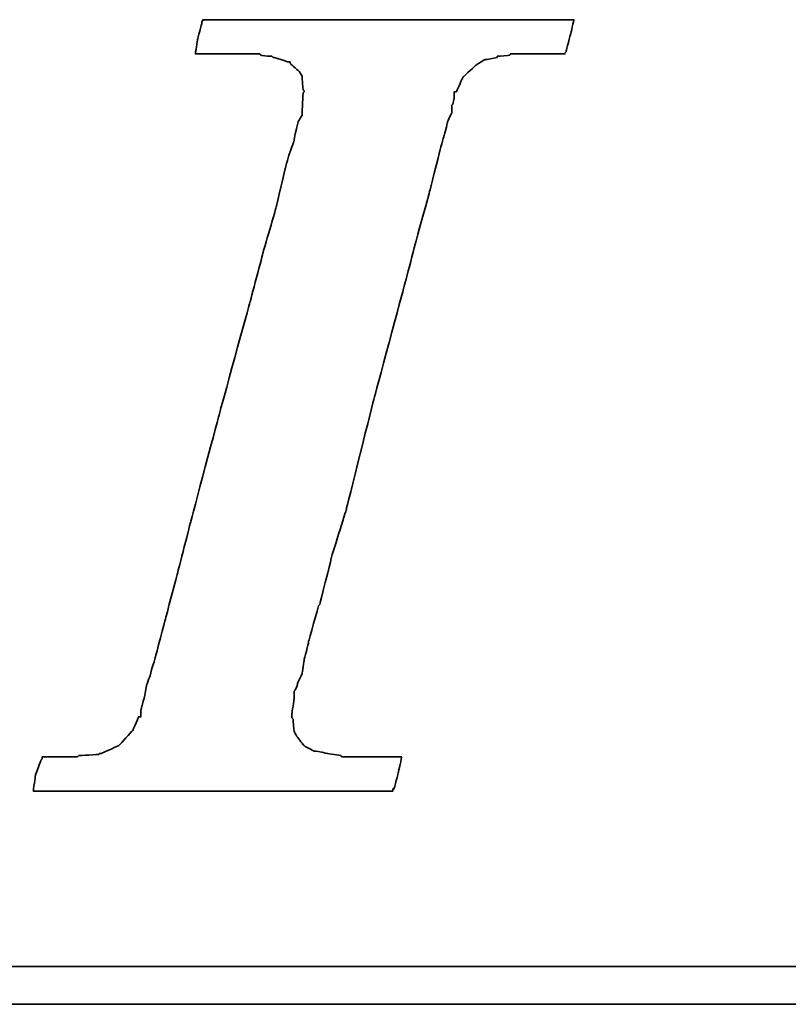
# Model space of a CAD drawing. Header units: millimetres. Extents: x 229 to 537, y -12 to 88.
# Tile 33 of 51: x 457.35 to 459.43, y 22.05 to 24.71. Entities that reach past the tile are written whole.
import ezdxf

# ---------------------------------------------------------------- set-up
doc = ezdxf.new("R2010")
doc.units = ezdxf.units.MM
doc.header["$LTSCALE"] = 0.1
doc.layers.add('DIM', color=4, linetype='CONTINUOUS')
doc.layers.add('layer 1', color=7, linetype='CONTINUOUS')

# ---------------------------------------------------------------- blocks, each defined once
blk = doc.blocks.new('TBI MOTION logo(完整正式版)')
at = {"layer": 'layer 1', "color": 22, "lineweight": 35}
for points, knots in [([(-40.59125, -7.94375), (-40.59125, -7.94375), (-40.97375, -7.94375), (-40.97375, -7.94375), (-40.97375, -7.94375), (-40.97375, -7.94375), (-41.38125, -7.94375), (-41.38125, -7.94375), (-41.38125, -7.94375), (-41.38125, -7.94375), (-41.54875, -7.94375), (-41.54875, -7.94375), (-41.54875, -7.94375), (-41.54875, -7.94375), (-41.59875, -7.94375), (-41.59875, -7.94375), (-41.59875, -7.94375), (-41.59875, -7.94375), (-41.88375, -7.94375), (-41.88375, -7.94375), (-41.88375, -7.94375), (-41.88375, -7.94375), (-41.90875, -7.91875), (-41.90875, -7.91875), (-41.90875, -7.91875), (-41.90875, -7.91875), (-42.19875, -7.87125), (-42.19875, -7.87125), (-42.19875, -7.87125), (-42.19875, -7.87125), (-42.43875, -7.82375), (-42.43875, -7.82375), (-42.43875, -7.82375), (-42.43875, -7.82375), (-42.45875, -7.82375), (-42.45875, -7.82375), (-42.45875, -7.82375), (-42.45875, -7.82375), (-42.48625, -7.82375), (-42.48625, -7.82375), (-42.48625, -7.82375), (-42.48625, -7.82375), (-42.67625, -7.72375), (-42.67625, -7.72375), (-42.67625, -7.72375), (-42.67625, -7.72375), (-42.70125, -7.70375), (-42.70125, -7.70375), (-42.70125, -7.70375), (-42.70125, -7.70375), (-42.72375, -7.67875), (-42.72375, -7.67875), (-42.72375, -7.67875), (-42.72375, -7.67875), (-42.86875, -7.48875), (-42.86875, -7.48875), (-42.86875, -7.48875), (-42.86875, -7.48875), (-42.89375, -7.43875), (-42.89375, -7.43875), (-42.89375, -7.43875), (-42.89375, -7.43875), (-42.91875, -7.38875), (-42.91875, -7.38875), (-42.91875, -7.38875), (-42.91875, -7.38875), (-42.93875, -7.12875), (-42.93875, -7.12875), (-42.93875, -7.12875), (-42.93875, -7.12875), (-42.96375, -7.10375), (-42.96375, -7.10375), (-42.96375, -7.10375), (-42.96375, -7.10375), (-42.96375, -7.05375), (-42.96375, -7.05375), (-42.96375, -7.05375), (-42.96375, -7.05375), (-42.96375, -7.00875), (-42.96375, -7.00875), (-42.96375, -7.00875), (-42.96375, -7.00875), (-42.91875, -6.69625), (-42.91875, -6.69625), (-42.91875, -6.69625), (-42.91875, -6.69625), (-42.91875, -6.62375), (-42.91875, -6.62375), (-42.91875, -6.62375), (-42.91875, -6.62375), (-42.91875, -6.59625), (-42.91875, -6.59625), (-42.91875, -6.59625), (-42.91875, -6.59625), (-42.91875, -6.57375), (-42.91875, -6.57375), (-42.91875, -6.57375), (-42.91875, -6.57375), (-42.91875, -6.52875), (-42.91875, -6.52875), (-42.91875, -6.52875), (-42.91875, -6.52875), (-42.89375, -6.50375), (-42.89375, -6.50375), (-42.89375, -6.50375), (-42.89375, -6.50375), (-42.84375, -6.38375), (-42.84375, -6.38375), (-42.84375, -6.38375), (-42.84375, -6.38375), (-42.84375, -6.35875), (-42.84375, -6.35875), (-42.84375, -6.35875), (-42.84375, -6.35875), (-42.74625, -6.14375), (-42.74625, -6.14375), (-42.74625, -6.14375), (-42.74625, -6.14375), (-42.70125, -5.85375), (-42.70125, -5.85375), (-42.70125, -5.85375), (-42.70125, -5.85375), (-42.60375, -5.47125), (-42.60375, -5.47125), (-42.60375, -5.47125), (-42.60375, -5.47125), (-42.60375, -5.44875), (-42.60375, -5.44875), (-42.60375, -5.44875), (-42.60375, -5.44875), (-42.38875, -4.67875), (-42.38875, -4.67875), (-42.38875, -4.67875), (-42.38875, -4.67875), (-42.36375, -4.65375), (-42.36375, -4.65375), (-42.36375, -4.65375), (-42.36375, -4.65375), (-42.12375, -3.69625), (-42.12375, -3.69625), (-42.12375, -3.69625), (-42.12375, -3.69625), (-42.12375, -3.67374), (-42.12375, -3.67374), (-42.12375, -3.67374), (-42.12375, -3.67374), (-41.78875, -2.59374), (-41.78875, -2.59374), (-41.78875, -2.59374), (-41.78875, -2.59374), (-41.18875, -0.19375), (-41.18875, -0.19375), (-41.18875, -0.19375), (-41.18875, -0.19375), (-40.54375, 2.20624), (-40.54375, 2.20624), (-40.54375, 2.20624), (-40.54375, 2.20624), (-40.25375, 3.30875), (-40.25375, 3.30875), (-40.25375, 3.30875), (-40.25375, 3.30875), (-39.98875, 4.27125), (-39.98875, 4.27125), (-39.98875, 4.27125), (-39.98875, 4.27125), (-39.77375, 5.13125), (-39.77375, 5.13125), (-39.77375, 5.13125), (-39.77375, 5.13125), (-39.67875, 5.47125), (-39.67875, 5.47125), (-39.67875, 5.47125), (-39.67875, 5.47125), (-39.60375, 5.75625), (-39.60375, 5.75625), (-39.60375, 5.75625), (-39.60375, 5.75625), (-39.60375, 5.78125), (-39.60375, 5.78125), (-39.60375, 5.78125), (-39.60375, 5.78125), (-39.50875, 5.97125), (-39.50875, 5.97125), (-39.50875, 5.97125), (-39.50875, 5.97125), (-39.50875, 6.13875), (-39.50875, 6.13875), (-39.50875, 6.13875), (-39.50875, 6.13875), (-39.48625, 6.16625), (-39.48625, 6.16625), (-39.48625, 6.16625), (-39.48625, 6.16625), (-39.46125, 6.28625), (-39.46125, 6.28625), (-39.46125, 6.28625), (-39.46125, 6.28625), (-39.46125, 6.42625), (-39.46125, 6.42625), (-39.46125, 6.42625), (-39.46125, 6.42625), (-39.41375, 6.42625), (-39.41375, 6.42625), (-39.41375, 6.42625), (-39.41375, 6.42625), (-39.29375, 6.69125), (-39.29375, 6.69125), (-39.29375, 6.69125), (-39.29375, 6.69125), (-39.26875, 6.74125), (-39.26875, 6.74125), (-39.26875, 6.74125), (-39.26875, 6.74125), (-39.24375, 6.76625), (-39.24375, 6.76625), (-39.24375, 6.76625), (-39.24375, 6.76625), (-38.98375, 7.00624), (-38.98375, 7.00624), (-38.98375, 7.00624), (-38.98375, 7.00624), (-38.95625, 7.02624), (-38.95625, 7.02624), (-38.95625, 7.02624), (-38.95625, 7.02624), (-38.78875, 7.12624), (-38.78875, 7.12624), (-38.78875, 7.12624), (-38.78875, 7.12624), (-38.76375, 7.12624), (-38.76375, 7.12624), (-38.76375, 7.12624), (-38.76375, 7.12624), (-38.74375, 7.12624), (-38.74375, 7.12624), (-38.74375, 7.12624), (-38.74375, 7.12624), (-38.52875, 7.17125), (-38.52875, 7.17125), (-38.52875, 7.17125), (-38.52875, 7.17125), (-38.52875, 7.19624), (-38.52875, 7.19624), (-38.52875, 7.19624), (-38.52875, 7.19624), (-38.50375, 7.19624), (-38.50375, 7.19624), (-38.50375, 7.19624), (-38.50375, 7.19624), (-38.26125, 7.21875), (-38.26125, 7.21875), (-38.26125, 7.21875), (-38.26125, 7.21875), (-38.23875, 7.24624), (-38.23875, 7.24624), (-38.23875, 7.24624), (-38.23875, 7.24624), (-38.21625, 7.24624), (-38.21625, 7.24624), (-38.21625, 7.24624), (-38.21625, 7.24624), (-38.18875, 7.24624), (-38.18875, 7.24624), (-38.18875, 7.24624), (-38.18875, 7.24624), (-37.90375, 7.24624), (-37.90375, 7.24624), (-37.90375, 7.24624), (-37.90375, 7.24624), (-37.85375, 7.24624), (-37.85375, 7.24624), (-37.85375, 7.24624), (-37.85375, 7.24624), (-37.75875, 7.24624), (-37.75875, 7.24624), (-37.75875, 7.24624), (-37.75875, 7.24624), (-37.42375, 7.24624), (-37.42375, 7.24624), (-37.42375, 7.24624), (-37.42375, 7.24624), (-37.08875, 7.24624), (-37.08875, 7.24624), (-37.08875, 7.24624), (-37.08875, 7.24624), (-37.06375, 7.24624), (-37.06375, 7.24624), (-37.06375, 7.24624), (-37.06375, 7.24624), (-37.06375, 7.26624), (-37.06375, 7.26624), (-37.06375, 7.26624), (-37.06375, 7.26624), (-37.03875, 7.29125), (-37.03875, 7.29125), (-37.03875, 7.29125), (-37.03875, 7.29125), (-37.03875, 7.31625), (-37.03875, 7.31625), (-37.03875, 7.31625), (-37.03875, 7.31625), (-36.94125, 7.67625), (-36.94125, 7.67625), (-36.94125, 7.67625), (-36.94125, 7.67625), (-36.86875, 7.98625), (-36.86875, 7.98625), (-36.86875, 7.98625), (-36.86875, 7.98625), (-36.98875, 7.98625), (-36.98875, 7.98625), (-36.98875, 7.98625), (-36.98875, 7.98625), (-37.42375, 7.98625), (-37.42375, 7.98625), (-37.42375, 7.98625), (-37.42375, 7.98625), (-37.94875, 7.98625), (-37.94875, 7.98625), (-37.94875, 7.98625), (-37.94875, 7.98625), (-38.57375, 7.98625), (-38.57375, 7.98625), (-38.57375, 7.98625), (-38.57375, 7.98625), (-39.29375, 7.98625), (-39.29375, 7.98625), (-39.29375, 7.98625), (-39.29375, 7.98625), (-40.82875, 7.98625), (-40.82875, 7.98625), (-40.82875, 7.98625), (-40.82875, 7.98625), (-42.36375, 7.98625), (-42.36375, 7.98625), (-42.36375, 7.98625), (-42.36375, 7.98625), (-43.08375, 7.98625), (-43.08375, 7.98625), (-43.08375, 7.98625), (-43.08375, 7.98625), (-43.70875, 7.98625), (-43.70875, 7.98625), (-43.70875, 7.98625), (-43.70875, 7.98625), (-44.23375, 7.98625), (-44.23375, 7.98625), (-44.23375, 7.98625), (-44.23375, 7.98625), (-44.66875, 7.98625), (-44.66875, 7.98625), (-44.66875, 7.98625), (-44.66875, 7.98625), (-44.88375, 7.98625), (-44.88375, 7.98625), (-44.88375, 7.98625), (-44.88375, 7.98625), (-44.90875, 7.94125), (-44.90875, 7.94125), (-44.90875, 7.94125), (-44.90875, 7.94125), (-44.90875, 7.91625), (-44.90875, 7.91625), (-44.90875, 7.91625), (-44.90875, 7.91625), (-45.00375, 7.55625), (-45.00375, 7.55625), (-45.00375, 7.55625), (-45.00375, 7.55625), (-45.05375, 7.24624), (-45.05375, 7.24624), (-45.05375, 7.24624), (-45.05375, 7.24624), (-44.61875, 7.24624), (-44.61875, 7.24624), (-44.61875, 7.24624), (-44.61875, 7.24624), (-44.11375, 7.24624), (-44.11375, 7.24624), (-44.11375, 7.24624), (-44.11375, 7.24624), (-43.99375, 7.24624), (-43.99375, 7.24624), (-43.99375, 7.24624), (-43.99375, 7.24624), (-43.94625, 7.24624), (-43.94625, 7.24624), (-43.94625, 7.24624), (-43.94625, 7.24624), (-43.92374, 7.24624), (-43.92374, 7.24624), (-43.92374, 7.24624), (-43.92374, 7.24624), (-43.65875, 7.24624), (-43.65875, 7.24624), (-43.65875, 7.24624), (-43.65875, 7.24624), (-43.63875, 7.21875), (-43.63875, 7.21875), (-43.63875, 7.21875), (-43.63875, 7.21875), (-43.46875, 7.19624), (-43.46875, 7.19624), (-43.46875, 7.19624), (-43.46875, 7.19624), (-43.39875, 7.19624), (-43.39875, 7.19624), (-43.39875, 7.19624), (-43.39875, 7.19624), (-43.37125, 7.17125), (-43.37125, 7.17125), (-43.37125, 7.17125), (-43.37125, 7.17125), (-43.34875, 7.17125), (-43.34875, 7.17125), (-43.34875, 7.17125), (-43.34875, 7.17125), (-43.20375, 7.12624), (-43.20375, 7.12624), (-43.20375, 7.12624), (-43.20375, 7.12624), (-43.05875, 7.07624), (-43.05875, 7.07624), (-43.05875, 7.07624), (-43.05875, 7.07624), (-43.01375, 7.07624), (-43.01375, 7.07624), (-43.01375, 7.07624), (-43.01375, 7.07624), (-42.98875, 7.02624), (-42.98875, 7.02624), (-42.98875, 7.02624), (-42.98875, 7.02624), (-42.79875, 6.86125), (-42.79875, 6.86125), (-42.79875, 6.86125), (-42.79875, 6.86125), (-42.77375, 6.81125), (-42.77375, 6.81125), (-42.77375, 6.81125), (-42.77375, 6.81125), (-42.74625, 6.76625), (-42.74625, 6.76625), (-42.74625, 6.76625), (-42.74625, 6.76625), (-42.72375, 6.47625), (-42.72375, 6.47625), (-42.72375, 6.47625), (-42.72375, 6.47625), (-42.70125, 6.45124), (-42.70125, 6.45124), (-42.70125, 6.45124), (-42.70125, 6.45124), (-42.70125, 6.42625), (-42.70125, 6.42625), (-42.70125, 6.42625), (-42.70125, 6.42625), (-42.72375, 6.40625), (-42.72375, 6.40625), (-42.72375, 6.40625), (-42.72375, 6.40625), (-42.74625, 5.97125), (-42.74625, 5.97125), (-42.74625, 5.97125), (-42.74625, 5.97125), (-42.74625, 5.94625), (-42.74625, 5.94625), (-42.74625, 5.94625), (-42.74625, 5.94625), (-42.74625, 5.92625), (-42.74625, 5.92625), (-42.74625, 5.92625), (-42.74625, 5.92625), (-42.77375, 5.87625), (-42.77375, 5.87625), (-42.77375, 5.87625), (-42.77375, 5.87625), (-42.81875, 5.80625), (-42.81875, 5.80625), (-42.81875, 5.80625), (-42.81875, 5.80625), (-42.86875, 5.63625), (-42.86875, 5.63625), (-42.86875, 5.63625), (-42.86875, 5.63625), (-42.91875, 5.39625), (-42.91875, 5.39625), (-42.91875, 5.39625), (-42.91875, 5.39625), (-42.91875, 5.37124), (-42.91875, 5.37124), (-42.91875, 5.37124), (-42.91875, 5.37124), (-43.01375, 5.10874), (-43.01375, 5.10874), (-43.01375, 5.10874), (-43.01375, 5.10874), (-43.10875, 4.77124), (-43.10875, 4.77124), (-43.10875, 4.77124), (-43.10875, 4.77124), (-43.29875, 3.95625), (-43.29875, 3.95625), (-43.29875, 3.95625), (-43.29875, 3.95625), (-43.58875, 2.95125), (-43.58875, 2.95125), (-43.58875, 2.95125), (-43.58875, 2.95125), (-43.87375, 1.87125), (-43.87375, 1.87125), (-43.87375, 1.87125), (-43.87375, 1.87125), (-44.52625, -0.50374), (-44.52625, -0.50374), (-44.52625, -0.50374), (-44.52625, -0.50374), (-45.14875, -2.85375), (-45.14875, -2.85375), (-45.14875, -2.85375), (-45.14875, -2.85375), (-45.43375, -3.95875), (-45.43375, -3.95875), (-45.43375, -3.95875), (-45.43375, -3.95875), (-45.69875, -4.96875), (-45.69875, -4.96875), (-45.69875, -4.96875), (-45.69875, -4.96875), (-45.91375, -5.78375), (-45.91375, -5.78375), (-45.91375, -5.78375), (-45.91375, -5.78375), (-46.01375, -6.11875), (-46.01375, -6.11875), (-46.01375, -6.11875), (-46.01375, -6.11875), (-46.01375, -6.14375), (-46.01375, -6.14375), (-46.01375, -6.14375), (-46.01375, -6.14375), (-46.10875, -6.40875), (-46.10875, -6.40875), (-46.10875, -6.40875), (-46.10875, -6.40875), (-46.15375, -6.64875), (-46.15375, -6.64875), (-46.15375, -6.64875), (-46.15375, -6.64875), (-46.20375, -6.83875), (-46.20375, -6.83875), (-46.20375, -6.83875), (-46.20375, -6.83875), (-46.22875, -6.93375), (-46.22875, -6.93375), (-46.22875, -6.93375), (-46.22875, -6.93375), (-46.22875, -7.07875), (-46.22875, -7.07875), (-46.22875, -7.07875), (-46.22875, -7.07875), (-46.27375, -7.07875), (-46.27375, -7.07875), (-46.27375, -7.07875), (-46.27375, -7.07875), (-46.39375, -7.34375), (-46.39375, -7.34375), (-46.39375, -7.34375), (-46.39375, -7.34375), (-46.39375, -7.36875), (-46.39375, -7.36875), (-46.39375, -7.36875), (-46.39375, -7.36875), (-46.42125, -7.38875), (-46.42125, -7.38875), (-46.42125, -7.38875), (-46.42125, -7.38875), (-46.68375, -7.67875), (-46.68375, -7.67875), (-46.68375, -7.67875), (-46.68375, -7.67875), (-46.70875, -7.70375), (-46.70875, -7.70375), (-46.70875, -7.70375), (-46.70875, -7.70375), (-46.75375, -7.72375), (-46.75375, -7.72375), (-46.75375, -7.72375), (-46.75375, -7.72375), (-47.08875, -7.87125), (-47.08875, -7.87125), (-47.08875, -7.87125), (-47.08875, -7.87125), (-47.11625, -7.87125), (-47.11625, -7.87125), (-47.11625, -7.87125), (-47.11625, -7.87125), (-47.13875, -7.89375), (-47.13875, -7.89375), (-47.13875, -7.89375), (-47.13875, -7.89375), (-47.56875, -7.91875), (-47.56875, -7.91875), (-47.56875, -7.91875), (-47.56875, -7.91875), (-47.59625, -7.94375), (-47.59625, -7.94375), (-47.59625, -7.94375), (-47.59625, -7.94375), (-47.64375, -7.94375), (-47.64375, -7.94375), (-47.64375, -7.94375), (-47.64375, -7.94375), (-47.73625, -7.94375), (-47.73625, -7.94375), (-47.73625, -7.94375), (-47.73625, -7.94375), (-48.07375, -7.94375), (-48.07375, -7.94375), (-48.07375, -7.94375), (-48.07375, -7.94375), (-48.36125, -7.94375), (-48.36125, -7.94375), (-48.36125, -7.94375), (-48.36125, -7.94375), (-48.36125, -7.96625), (-48.36125, -7.96625), (-48.36125, -7.96625), (-48.36125, -7.96625), (-48.36125, -7.99125), (-48.36125, -7.99125), (-48.36125, -7.99125), (-48.36125, -7.99125), (-48.38875, -8.01375), (-48.38875, -8.01375), (-48.38875, -8.01375), (-48.38875, -8.01375), (-48.50875, -8.34875), (-48.50875, -8.34875), (-48.50875, -8.34875), (-48.50875, -8.34875), (-48.55375, -8.68625), (-48.55375, -8.68625), (-48.55375, -8.68625), (-48.55375, -8.68625), (-48.45875, -8.68625), (-48.45875, -8.68625), (-48.45875, -8.68625), (-48.45875, -8.68625), (-48.07375, -8.68625), (-48.07375, -8.68625), (-48.07375, -8.68625), (-48.07375, -8.68625), (-47.52375, -8.68625), (-47.52375, -8.68625), (-47.52375, -8.68625), (-47.52375, -8.68625), (-46.92375, -8.68625), (-46.92375, -8.68625), (-46.92375, -8.68625), (-46.92375, -8.68625), (-46.25375, -8.68625), (-46.25375, -8.68625), (-46.25375, -8.68625), (-46.25375, -8.68625), (-46.20375, -8.68625), (-46.20375, -8.68625), (-46.20375, -8.68625), (-46.20375, -8.68625), (-44.71375, -8.68625), (-44.71375, -8.68625), (-44.71375, -8.68625), (-44.71375, -8.68625), (-43.22875, -8.68625), (-43.22875, -8.68625), (-43.22875, -8.68625), (-43.22875, -8.68625), (-42.55875, -8.68625), (-42.55875, -8.68625), (-42.55875, -8.68625), (-42.55875, -8.68625), (-42.50875, -8.68625), (-42.50875, -8.68625), (-42.50875, -8.68625), (-42.50875, -8.68625), (-41.93375, -8.68625), (-41.93375, -8.68625), (-41.93375, -8.68625), (-41.93375, -8.68625), (-41.38125, -8.68625), (-41.38125, -8.68625), (-41.38125, -8.68625), (-41.38125, -8.68625), (-40.97375, -8.68625), (-40.97375, -8.68625), (-40.97375, -8.68625), (-40.97375, -8.68625), (-40.78125, -8.68625), (-40.78125, -8.68625), (-40.78125, -8.68625), (-40.78125, -8.68625), (-40.78125, -8.63875), (-40.78125, -8.63875), (-40.78125, -8.63875), (-40.78125, -8.63875), (-40.75875, -8.63875), (-40.75875, -8.63875), (-40.75875, -8.63875), (-40.75875, -8.63875), (-40.66375, -8.27875), (-40.66375, -8.27875), (-40.66375, -8.27875), (-40.66375, -8.27875), (-40.59125, -7.94375), (-40.59125, -7.94375)], [0, 0, 0, 0, 0.00558659, 0.00558659, 0.00558659, 0.0055866, 0.01117318, 0.01117318, 0.01117318, 0.01117319, 0.01675978, 0.01675978, 0.01675978, 0.01675979, 0.02234637, 0.02234637, 0.02234637, 0.02234638, 0.02793296, 0.02793296, 0.02793296, 0.02793297, 0.03351955, 0.03351955, 0.03351955, 0.03351956, 0.03910615, 0.03910615, 0.03910615, 0.03910616, 0.04469274, 0.04469274, 0.04469274, 0.04469275, 0.05027933, 0.05027933, 0.05027933, 0.05027934, 0.05586592, 0.05586592, 0.05586592, 0.05586593, 0.06145251, 0.06145251, 0.06145251, 0.06145252, 0.06703911, 0.06703911, 0.06703911, 0.06703912, 0.0726257, 0.0726257, 0.0726257, 0.07262571, 0.07821229, 0.07821229, 0.07821229, 0.0782123, 0.08379888, 0.08379888, 0.08379888, 0.08379889, 0.08938547, 0.08938547, 0.08938547, 0.08938548, 0.09497207, 0.09497207, 0.09497207, 0.09497208, 0.10055866, 0.10055866, 0.10055866, 0.10055867, 0.10614525, 0.10614525, 0.10614525, 0.10614526, 0.11173184, 0.11173184, 0.11173184, 0.11173185, 0.11731844, 0.11731844, 0.11731844, 0.11731845, 0.12290503, 0.12290503, 0.12290503, 0.12290504, 0.12849162, 0.12849162, 0.12849162, 0.12849163, 0.13407821, 0.13407821, 0.13407821, 0.13407822, 0.1396648, 0.1396648, 0.1396648, 0.13966481, 0.1452514, 0.1452514, 0.1452514, 0.14525141, 0.15083799, 0.15083799, 0.15083799, 0.150838, 0.15642458, 0.15642458, 0.15642458, 0.15642459, 0.16201117, 0.16201117, 0.16201117, 0.16201118, 0.16759777, 0.16759777, 0.16759777, 0.16759778, 0.17318436, 0.17318436, 0.17318436, 0.17318437, 0.17877095, 0.17877095, 0.17877095, 0.17877096, 0.18435754, 0.18435754, 0.18435754, 0.18435755, 0.18994413, 0.18994413, 0.18994413, 0.18994414, 0.19553073, 0.19553073, 0.19553073, 0.19553074, 0.20111732, 0.20111732, 0.20111732, 0.20111733, 0.20670391, 0.20670391, 0.20670391, 0.20670392, 0.2122905, 0.2122905, 0.2122905, 0.21229051, 0.21787709, 0.21787709, 0.21787709, 0.2178771, 0.22346369, 0.22346369, 0.22346369, 0.2234637, 0.22905028, 0.22905028, 0.22905028, 0.22905029, 0.23463687, 0.23463687, 0.23463687, 0.23463688, 0.24022346, 0.24022346, 0.24022346, 0.24022347, 0.24581006, 0.24581006, 0.24581006, 0.24581007, 0.25139665, 0.25139665, 0.25139665, 0.25139666, 0.25698324, 0.25698324, 0.25698324, 0.25698325, 0.26256983, 0.26256983, 0.26256983, 0.26256984, 0.26815642, 0.26815642, 0.26815642, 0.26815643, 0.27374302, 0.27374302, 0.27374302, 0.27374303, 0.27932961, 0.27932961, 0.27932961, 0.27932962, 0.2849162, 0.2849162, 0.2849162, 0.28491621, 0.29050279, 0.29050279, 0.29050279, 0.2905028, 0.29608939, 0.29608939, 0.29608939, 0.2960894, 0.30167598, 0.30167598, 0.30167598, 0.30167599, 0.30726257, 0.30726257, 0.30726257, 0.30726258, 0.31284916, 0.31284916, 0.31284916, 0.31284917, 0.31843575, 0.31843575, 0.31843575, 0.31843576, 0.32402235, 0.32402235, 0.32402235, 0.32402236, 0.32960894, 0.32960894, 0.32960894, 0.32960895, 0.33519553, 0.33519553, 0.33519553, 0.33519554, 0.34078212, 0.34078212, 0.34078212, 0.34078213, 0.34636872, 0.34636872, 0.34636872, 0.34636873, 0.35195531, 0.35195531, 0.35195531, 0.35195532, 0.3575419, 0.3575419, 0.3575419, 0.35754191, 0.36312849, 0.36312849, 0.36312849, 0.3631285, 0.36871508, 0.36871508, 0.36871508, 0.36871509, 0.37430168, 0.37430168, 0.37430168, 0.37430169, 0.37988827, 0.37988827, 0.37988827, 0.37988828, 0.38547486, 0.38547486, 0.38547486, 0.38547487, 0.39106145, 0.39106145, 0.39106145, 0.39106146, 0.39664804, 0.39664804, 0.39664804, 0.39664805, 0.40223464, 0.40223464, 0.40223464, 0.40223465, 0.40782123, 0.40782123, 0.40782123, 0.40782124, 0.41340782, 0.41340782, 0.41340782, 0.41340783, 0.41899441, 0.41899441, 0.41899441, 0.41899442, 0.42458101, 0.42458101, 0.42458101, 0.42458102, 0.4301676, 0.4301676, 0.4301676, 0.43016761, 0.43575419, 0.43575419, 0.43575419, 0.4357542, 0.44134078, 0.44134078, 0.44134078, 0.44134079, 0.44692737, 0.44692737, 0.44692737, 0.44692738, 0.45251397, 0.45251397, 0.45251397, 0.45251398, 0.45810056, 0.45810056, 0.45810056, 0.45810057, 0.46368715, 0.46368715, 0.46368715, 0.46368716, 0.46927374, 0.46927374, 0.46927374, 0.46927375, 0.47486034, 0.47486034, 0.47486034, 0.47486035, 0.48044693, 0.48044693, 0.48044693, 0.48044694, 0.48603352, 0.48603352, 0.48603352, 0.48603353, 0.49162011, 0.49162011, 0.49162011, 0.49162012, 0.4972067, 0.4972067, 0.4972067, 0.49720671, 0.5027933, 0.5027933, 0.5027933, 0.50279331, 0.50837989, 0.50837989, 0.50837989, 0.5083799, 0.51396648, 0.51396648, 0.51396648, 0.51396649, 0.51955307, 0.51955307, 0.51955307, 0.51955308, 0.52513966, 0.52513966, 0.52513966, 0.52513967, 0.53072626, 0.53072626, 0.53072626, 0.53072627, 0.53631285, 0.53631285, 0.53631285, 0.53631286, 0.54189944, 0.54189944, 0.54189944, 0.54189945, 0.54748603, 0.54748603, 0.54748603, 0.54748604, 0.55307263, 0.55307263, 0.55307263, 0.55307264, 0.55865922, 0.55865922, 0.55865922, 0.55865923, 0.56424581, 0.56424581, 0.56424581, 0.56424582, 0.5698324, 0.5698324, 0.5698324, 0.56983241, 0.57541899, 0.57541899, 0.57541899, 0.575419, 0.58100559, 0.58100559, 0.58100559, 0.5810056, 0.58659218, 0.58659218, 0.58659218, 0.58659219, 0.59217877, 0.59217877, 0.59217877, 0.59217878, 0.59776536, 0.59776536, 0.59776536, 0.59776537, 0.60335196, 0.60335196, 0.60335196, 0.60335197, 0.60893855, 0.60893855, 0.60893855, 0.60893856, 0.61452514, 0.61452514, 0.61452514, 0.61452515, 0.62011173, 0.62011173, 0.62011173, 0.62011174, 0.62569832, 0.62569832, 0.62569832, 0.62569833, 0.63128492, 0.63128492, 0.63128492, 0.63128493, 0.63687151, 0.63687151, 0.63687151, 0.63687152, 0.6424581, 0.6424581, 0.6424581, 0.64245811, 0.64804469, 0.64804469, 0.64804469, 0.6480447, 0.65363128, 0.65363128, 0.65363128, 0.65363129, 0.65921788, 0.65921788, 0.65921788, 0.65921789, 0.66480447, 0.66480447, 0.66480447, 0.66480448, 0.67039106, 0.67039106, 0.67039106, 0.67039107, 0.67597765, 0.67597765, 0.67597765, 0.67597766, 0.68156425, 0.68156425, 0.68156425, 0.68156426, 0.68715084, 0.68715084, 0.68715084, 0.68715085, 0.69273743, 0.69273743, 0.69273743, 0.69273744, 0.69832402, 0.69832402, 0.69832402, 0.69832403, 0.70391061, 0.70391061, 0.70391061, 0.70391062, 0.70949721, 0.70949721, 0.70949721, 0.70949722, 0.7150838, 0.7150838, 0.7150838, 0.71508381, 0.72067039, 0.72067039, 0.72067039, 0.7206704, 0.72625698, 0.72625698, 0.72625698, 0.72625699, 0.73184358, 0.73184358, 0.73184358, 0.73184359, 0.73743017, 0.73743017, 0.73743017, 0.73743018, 0.74301676, 0.74301676, 0.74301676, 0.74301677, 0.74860335, 0.74860335, 0.74860335, 0.74860336, 0.75418994, 0.75418994, 0.75418994, 0.75418995, 0.75977654, 0.75977654, 0.75977654, 0.75977655, 0.76536313, 0.76536313, 0.76536313, 0.76536314, 0.77094972, 0.77094972, 0.77094972, 0.77094973, 0.77653631, 0.77653631, 0.77653631, 0.77653632, 0.78212291, 0.78212291, 0.78212291, 0.78212292, 0.7877095, 0.7877095, 0.7877095, 0.78770951, 0.79329609, 0.79329609, 0.79329609, 0.7932961, 0.79888268, 0.79888268, 0.79888268, 0.79888269, 0.80446927, 0.80446927, 0.80446927, 0.80446928, 0.81005587, 0.81005587, 0.81005587, 0.81005588, 0.81564246, 0.81564246, 0.81564246, 0.81564247, 0.82122905, 0.82122905, 0.82122905, 0.82122906, 0.82681564, 0.82681564, 0.82681564, 0.82681565, 0.83240223, 0.83240223, 0.83240223, 0.83240224, 0.83798883, 0.83798883, 0.83798883, 0.83798884, 0.84357542, 0.84357542, 0.84357542, 0.84357543, 0.84916201, 0.84916201, 0.84916201, 0.84916202, 0.8547486, 0.8547486, 0.8547486, 0.85474861, 0.8603352, 0.8603352, 0.8603352, 0.86033521, 0.86592179, 0.86592179, 0.86592179, 0.8659218, 0.87150838, 0.87150838, 0.87150838, 0.87150839, 0.87709497, 0.87709497, 0.87709497, 0.87709498, 0.88268156, 0.88268156, 0.88268156, 0.88268157, 0.88826816, 0.88826816, 0.88826816, 0.88826817, 0.89385475, 0.89385475, 0.89385475, 0.89385476, 0.89944134, 0.89944134, 0.89944134, 0.89944135, 0.90502793, 0.90502793, 0.90502793, 0.90502794, 0.91061453, 0.91061453, 0.91061453, 0.91061454, 0.91620112, 0.91620112, 0.91620112, 0.91620113, 0.92178771, 0.92178771, 0.92178771, 0.92178772, 0.9273743, 0.9273743, 0.9273743, 0.92737431, 0.93296089, 0.93296089, 0.93296089, 0.9329609, 0.93854749, 0.93854749, 0.93854749, 0.9385475, 0.94413408, 0.94413408, 0.94413408, 0.94413409, 0.94972067, 0.94972067, 0.94972067, 0.94972068, 0.95530726, 0.95530726, 0.95530726, 0.95530727, 0.96089385, 0.96089385, 0.96089385, 0.96089386, 0.96648045, 0.96648045, 0.96648045, 0.96648046, 0.97206704, 0.97206704, 0.97206704, 0.97206705, 0.97765363, 0.97765363, 0.97765363, 0.97765364, 0.98324022, 0.98324022, 0.98324022, 0.98324023, 0.98882682, 0.98882682, 0.98882682, 0.98882683, 0.99441341, 0.99441341, 0.99441341, 0.99441342, 1, 1, 1, 1]), ([(75.90875, -9.47875), (75.90875, -9.47875), (75.90875, -12.28625), (75.90875, -12.28625), (75.90875, -12.28625), (75.90875, -12.28625), (75.90875, -12.47875), (75.90875, -12.47875), (75.90875, -12.47875), (75.90875, -12.47875), (75.71625, -12.47875), (75.71625, -12.47875), (75.71625, -12.47875), (75.71625, -12.47875), (-88.32875, -12.47875), (-88.32875, -12.47875), (-88.32875, -12.47875), (-88.32875, -12.47875), (-88.32875, -13.29375), (-88.32875, -13.29375), (-88.32875, -13.29375), (-88.32875, -13.29375), (82.89125, -13.29375), (82.89125, -13.29375), (82.89125, -13.29375), (82.89125, -13.29375), (75.90875, -9.47875), (75.90875, -9.47875)], [0, 0, 0, 0, 0.14285714, 0.14285714, 0.14285714, 0.14285715, 0.28571429, 0.28571429, 0.28571429, 0.2857143, 0.42857143, 0.42857143, 0.42857143, 0.42857144, 0.57142857, 0.57142857, 0.57142857, 0.57142858, 0.71428571, 0.71428571, 0.71428571, 0.71428572, 0.85714286, 0.85714286, 0.85714286, 0.85714287, 1, 1, 1, 1])]:
    blk.add_open_spline(points, degree=3, knots=knots, dxfattribs=at)

msp = doc.modelspace()

# ---------------------------------------------------------------- block references
at = {"layer": 'DIM', "color": 0, "xscale": 0.1250977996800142, "yscale": 0.1250977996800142, "zscale": 0.1250977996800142}
msp.add_blockref('TBI MOTION logo(完整正式版)', (463.4632, 23.7082), dxfattribs=at)

doc.saveas('drawing.dxf')
